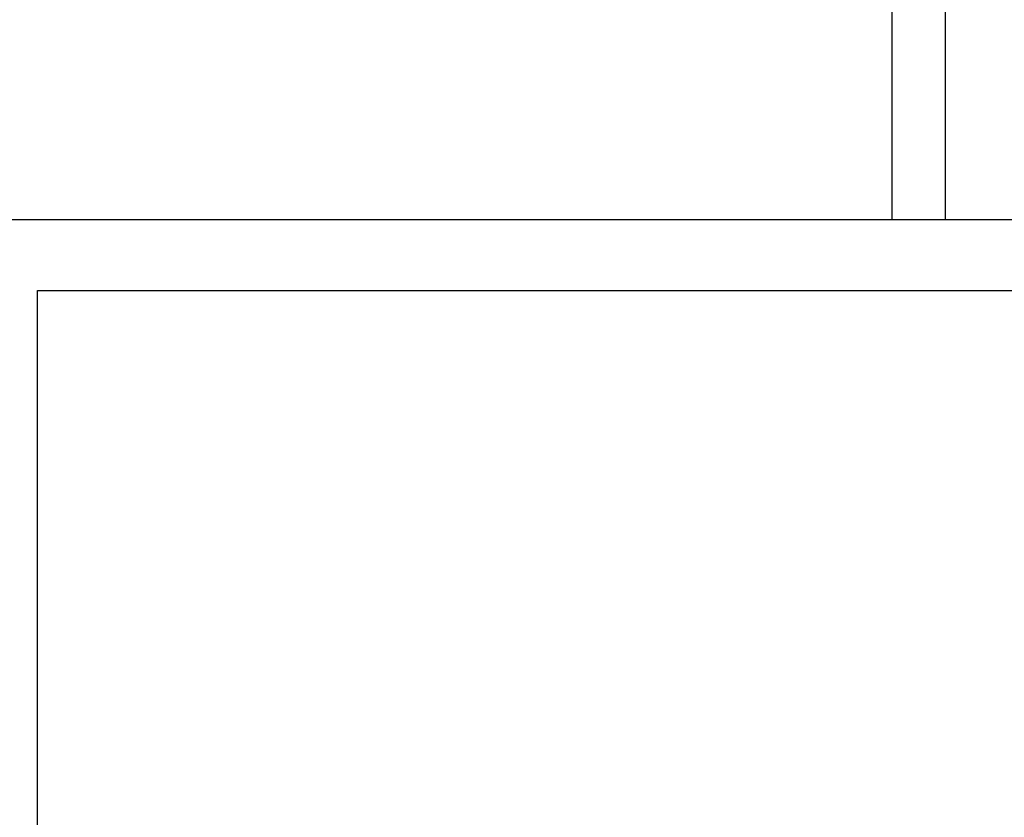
# Model space of a CAD drawing. Header units: inches. Extents: x 36 to 1719, y -84 to 1122.
# Tile 113 of 256: x 755 to 866, y 349 to 439. Entities that reach past the tile are written whole.
import ezdxf

# ---------------------------------------------------------------- set-up
doc = ezdxf.new("R2010")
doc.units = ezdxf.units.IN
doc.header["$LTSCALE"] = 48
doc.header["$MEASUREMENT"] = 0
doc.layers.add('Visible (ANSI)', color=7, linetype='Continuous', lineweight=30)

msp = doc.modelspace()

# ---------------------------------------------------------------- linework, layer by layer
at = {"layer": 'Visible (ANSI)'}
for p, q in [((853.27418, 485.42193), (853.27418, 416.10943)), ((859.27418, 485.42193), (859.27418, 416.10943)), ((1025.91768, 416.10943), (748.91768, 416.10943)), ((756.91768, 408.10943), (1017.91768, 408.10943)), ((756.91768, 262.24393), (756.91768, 408.10943))]:
    msp.add_line(p, q, dxfattribs=at)

doc.saveas('drawing.dxf')
